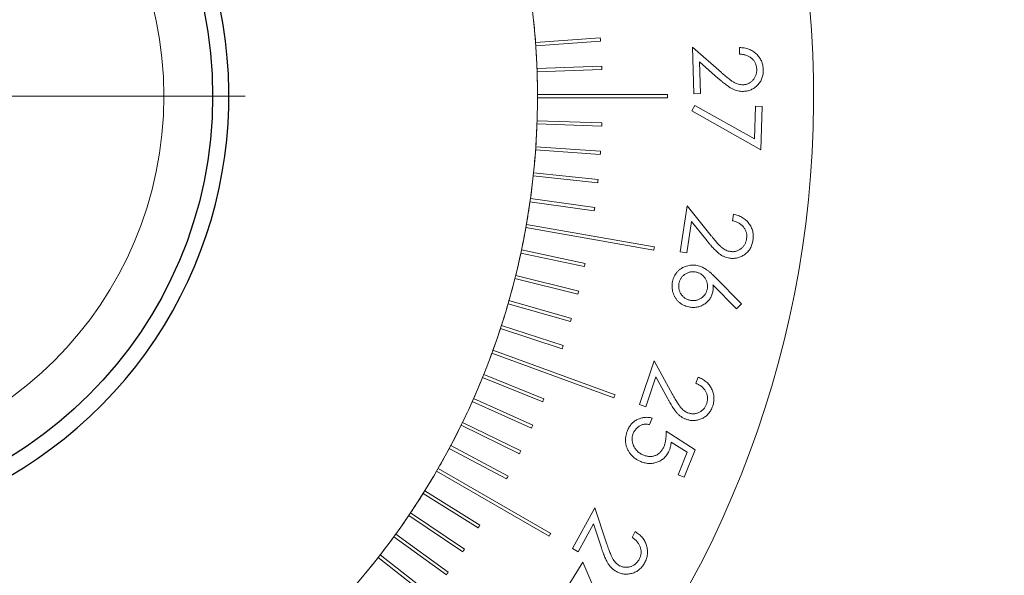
# Model space of a CAD drawing. Extents: x 284 to 594, y 35 to 155.
# Tile 11 of 17: x 534 to 564, y 93 to 110. Entities that reach past the tile are written whole.
import ezdxf

# ---------------------------------------------------------------- set-up
doc = ezdxf.new("R2010")
doc.units = 0
doc.header["$LTSCALE"] = 0.5
doc.header["$MEASUREMENT"] = 0
doc.layers.get('0').update_dxf_attribs({"linetype": 'CONTINUOUS'})
doc.layers.get('Defpoints').update_dxf_attribs({"linetype": 'CONTINUOUS'})
doc.layers.add('外形輪廓', color=7, linetype='CONTINUOUS')
doc.styles.add('STSL', font='romans.shx', dxfattribs={"bigfont": 'stsl.shx'})
doc.dimstyles.new('11', dxfattribs={"dimscale": 2.5, "dimtxt": 2, "dimasz": 1.5, "dimexe": 0.625, "dimexo": 0.625, "dimgap": 1, "dimtad": 0, "dimtih": 1, "dimtoh": 1, "dimdec": 1, "dimzin": 1, "dimdsep": 46, "dimtxsty": 'STSL', "dimcen": 0, "dimadec": 1, "dimazin": 0, "dimtfac": 1, "dimtdec": 1, "dimtofl": 0, "dimtmove": 0, "dimatfit": 3, "dimfxl": 0, "dimtolj": 1, "dimtzin": 0, "dimarcsym": 0})

# ---------------------------------------------------------------- blocks, each defined once
blk = doc.blocks.new('SW_CENTERMARKSYMBOL_0')
at = {"color": 0, "linetype": 'Continuous', "lineweight": 0}
for p, q in [((0, 5), (0, 14)), ((0, 0), (0, 2.5)), ((-5, 0), (-14, 0)), ((0, 0), (-2.5, 0)), ((0, 0), (0, -2.5)), ((0, 0), (2.5, 0)), ((5, 0), (14, 0)), ((0, -5), (0, -14))]:
    blk.add_line(p, q, dxfattribs=at)
blk = doc.blocks.new('*D26')
at = {"layer": 'Defpoints', "color": 0}
for p in [(553.31, 124.099), (499.66, 91.074)]:
    blk.add_point(p, dxfattribs=at)
at = {"layer": '外形輪廓', "color": 0, "lineweight": -2}
for p, q in [((559.697, 128.03), (556.503, 126.065)), ((563.447, 128.03), (559.697, 128.03))]:
    blk.add_line(p, q, dxfattribs=at)
at = {"layer": '外形輪廓', "color": 0}
blk.add_solid([(556.176, 126.597), (556.831, 125.532), (553.31, 124.099)], dxfattribs=at)
at = {"layer": '外形輪廓', "color": 0, "insert": (581.78, 128.03), "char_height": 5, "attachment_point": 5, "style": 'STSL'}
blk.add_mtext('\\A1;∅63.0\\P [∅2.48]', dxfattribs=at)
blk = doc.blocks.new('*D27')
at = {"layer": 'Defpoints', "color": 0}
for p in [(531.84, 119.979), (521.129, 95.194)]:
    blk.add_point(p, dxfattribs=at)
at = {"layer": '外形輪廓', "color": 0, "lineweight": -2}
for p, q in [((543.785, 147.62), (533.328, 123.421)), ((547.535, 147.62), (543.785, 147.62))]:
    blk.add_line(p, q, dxfattribs=at)
at = {"layer": '外形輪廓', "color": 0}
blk.add_solid([(532.754, 123.669), (533.901, 123.173), (531.84, 119.979)], dxfattribs=at)
at = {"layer": '外形輪廓', "color": 0, "insert": (573.13, 147.62), "char_height": 5, "attachment_point": 5, "style": 'STSL'}
blk.add_mtext('\\A1;For 1"Optics', dxfattribs=at)

msp = doc.modelspace()

# ---------------------------------------------------------------- linework, layer by layer
at = {"color": 7, "linetype": 'Continuous', "lineweight": 15}
for p, q in [((551.42, 109.38), (549.426, 109.241)), ((549.433, 109.141), (551.427, 109.28)), ((554.258, 109.093), (555.149, 108.313)), ((554.297, 107.663), (554.258, 109.093)), ((555.71, 108.881), (555.705, 109.083)), ((554.474, 108.64), (554.5, 107.668)), ((555.053, 108.132), (554.474, 108.64)), ((551.468, 108.509), (549.47, 108.439)), ((549.473, 108.339), (551.471, 108.409)), ((553.485, 107.636), (549.486, 107.636)), ((554.5, 107.668), (554.297, 107.663)), ((549.486, 107.536), (553.485, 107.536)), ((554.235, 107.133), (554.329, 107.303)), ((556.357, 105.938), (554.235, 107.133)), ((554.329, 107.303), (556.169, 106.271)), ((556.169, 106.271), (556.2, 107.28)), ((556.2, 107.28), (556.399, 107.274)), ((556.399, 107.274), (556.357, 105.938)), ((549.47, 106.734), (551.468, 106.664)), ((551.471, 106.764), (549.473, 106.833)), ((549.426, 105.932), (551.42, 105.792)), ((551.427, 105.892), (549.433, 106.032)), ((551.353, 105.023), (549.365, 105.232)), ((549.354, 105.132), (551.342, 104.923)), ((549.255, 104.336), (551.234, 104.057)), ((551.248, 104.156), (549.269, 104.435)), ((553.882, 102.8), (554.094, 104.216)), ((554.094, 104.216), (554.835, 103.291)), ((554.227, 103.733), (554.083, 102.77)), ((554.71, 103.13), (554.227, 103.733)), ((555.488, 103.753), (555.518, 103.953)), ((549.128, 103.543), (553.066, 102.848)), ((553.083, 102.947), (549.145, 103.641)), ((550.949, 102.437), (548.993, 102.853)), ((554.083, 102.77), (553.882, 102.8)), ((548.973, 102.755), (550.928, 102.34)), ((548.79, 101.973), (550.73, 101.49)), ((550.754, 101.587), (548.815, 102.07)), ((554.96, 102.014), (555.764, 101.192)), ((555.618, 101.045), (554.888, 101.779)), ((550.53, 100.743), (548.608, 101.294)), ((548.581, 101.198), (550.502, 100.647)), ((555.764, 101.192), (555.618, 101.045)), ((548.344, 100.431), (550.246, 99.813)), ((550.277, 99.908), (548.375, 100.526)), ((551.873, 98.399), (548.116, 99.766)), ((548.081, 99.672), (551.839, 98.305)), ((552.628, 98.093), (553.08, 99.443)), ((553.08, 99.443), (553.646, 98.409)), ((547.792, 98.924), (549.646, 98.175)), ((549.683, 98.267), (547.83, 99.016)), ((553.127, 98.946), (552.82, 98.028)), ((553.495, 98.273), (553.127, 98.946)), ((554.365, 98.749), (554.429, 98.939)), ((549.344, 97.463), (547.517, 98.277)), ((547.477, 98.185), (549.303, 97.372)), ((552.82, 98.028), (552.628, 98.093)), ((553.017, 97.68), (552.937, 97.48)), ((547.136, 97.458), (548.933, 96.582)), ((548.976, 96.672), (547.18, 97.548)), ((553.447, 97.275), (554.341, 96.706)), ((546.77, 96.744), (548.535, 95.805)), ((548.582, 95.894), (546.817, 96.832)), ((554.096, 96.631), (553.603, 96.941)), ((554.341, 96.706), (554.002, 95.862)), ((553.817, 95.936), (554.096, 96.631)), ((549.892, 94.13), (546.429, 96.129)), ((546.379, 96.042), (549.842, 94.043)), ((554.002, 95.862), (553.817, 95.936)), ((545.964, 95.355), (547.659, 94.296)), ((547.712, 94.381), (546.017, 95.44)), ((550.561, 93.662), (551.247, 94.92)), ((551.247, 94.92), (551.625, 93.796)), ((545.525, 94.683), (547.183, 93.565)), ((547.239, 93.648), (545.581, 94.766)), ((551.206, 94.419), (550.74, 93.565)), ((551.452, 93.688), (551.206, 94.419)), ((545.063, 94.026), (546.681, 92.851)), ((546.739, 92.932), (545.122, 94.107)), ((552.397, 94.005), (552.494, 94.183)), ((544.579, 93.386), (546.154, 92.155)), ((546.216, 92.234), (544.64, 93.465)), ((550.74, 93.565), (550.561, 93.662)), ((550.353, 92.387), (550.887, 93.244)), ((550.887, 93.244), (551.686, 91.359))]:
    msp.add_line(p, q, dxfattribs=at)
msp.add_circle((526.485, 107.586), 11.5, dxfattribs=at)
for radius, start, end in [(31.5, 280.2222, 259.7778), (23, 150.1246, 89.8754), (23.001, 4.1246, 5.8754), (23.001, 2.1246, 3.8754), (25, 3.8854, 4.1146), (23.001, 0.1246, 1.8754), (25, 1.8854, 2.1146), (27, 359.8939, 0.1061), (23.001, 358.1246, 359.8754), (23.001, 356.1246, 357.8754), (25, 357.8854, 358.1146), (23.001, 354.1246, 355.8754), (25, 355.8854, 356.1146), (23.001, 352.1246, 353.8754), (25, 353.8854, 354.1146), (23.001, 350.1246, 351.8754), (25, 351.8854, 352.1146), (23.001, 348.1246, 349.8754), (27, 349.8939, 350.1061), (23.001, 346.1246, 347.8754), (25, 347.8854, 348.1146), (23.001, 344.1246, 345.8754), (25, 345.8854, 346.1146), (23.001, 342.1246, 343.8754), (25, 343.8854, 344.1146), (23.001, 340.1246, 341.8754), (25, 341.8854, 342.1146), (23.001, 338.1246, 339.8754), (23.001, 336.1246, 337.8754), (25, 337.8854, 338.1146), (27, 339.8939, 340.1061), (23.001, 334.1246, 335.8754), (23.001, 332.1246, 333.8754), (25, 335.8854, 336.1146), (23.001, 330.1246, 331.8754), (25, 333.8854, 334.1146), (23.001, 328.1246, 329.8754), (25, 331.8854, 332.1146), (23.001, 326.1246, 327.8754), (23.001, 324.1246, 325.8754), (25, 327.8854, 328.1146), (23.001, 322.1246, 323.8754), (27, 329.8939, 330.1061), (23.001, 320.1246, 321.8754), (25, 325.8854, 326.1146), (25, 323.8854, 324.1146)]:
    msp.add_arc((526.485, 107.586), radius, start, end, dxfattribs=at)
for points, knots in [([(555.705, 109.083), (555.73, 109.082), (555.78, 109.081), (555.853, 109.072), (555.924, 109.057), (555.99, 109.036), (556.054, 109.008), (556.114, 108.974), (556.171, 108.935), (556.223, 108.89), (556.271, 108.84), (556.314, 108.787), (556.35, 108.73), (556.38, 108.67), (556.404, 108.608), (556.421, 108.542), (556.433, 108.473), (556.436, 108.426), (556.437, 108.402)], [0, 0, 0, 0, 0.06855, 0.134914, 0.198728, 0.26143, 0.323292, 0.384796, 0.446555, 0.50917, 0.571607, 0.632523, 0.692589, 0.752153, 0.812015, 0.873028, 0.935526, 1, 1, 1, 1]), ([(556.236, 108.407), (556.235, 108.424), (556.233, 108.456), (556.226, 108.503), (556.214, 108.548), (556.198, 108.591), (556.177, 108.632), (556.153, 108.67), (556.125, 108.707), (556.092, 108.74), (556.056, 108.771), (556.016, 108.798), (555.973, 108.821), (555.927, 108.841), (555.878, 108.857), (555.825, 108.869), (555.768, 108.877), (555.73, 108.88), (555.71, 108.881)], [0, 0, 0, 0, 0.06256, 0.123061, 0.182048, 0.239921, 0.297187, 0.354505, 0.412405, 0.471759, 0.531693, 0.592877, 0.654753, 0.717911, 0.784097, 0.852613, 0.924444, 1, 1, 1, 1]), ([(555.149, 108.313), (555.17, 108.294), (555.212, 108.257), (555.272, 108.206), (555.329, 108.159), (555.38, 108.118), (555.428, 108.082), (555.471, 108.052), (555.509, 108.026), (555.555, 107.999), (555.61, 107.973), (555.677, 107.953), (555.746, 107.939), (555.792, 107.939), (555.815, 107.939)], [0, 0, 0, 0, 0.1101267, 0.211557, 0.3046682, 0.3890632, 0.4651954, 0.5327992, 0.5918197, 0.6425276, 0.7345779, 0.8236332, 0.9116803, 1, 1, 1, 1]), ([(555.815, 107.939), (555.829, 107.94), (555.858, 107.942), (555.9, 107.949), (555.941, 107.96), (555.98, 107.976), (556.017, 107.996), (556.052, 108.02), (556.086, 108.048), (556.117, 108.079), (556.146, 108.114), (556.172, 108.15), (556.192, 108.189), (556.209, 108.229), (556.223, 108.271), (556.231, 108.315), (556.236, 108.36), (556.236, 108.391), (556.236, 108.407)], [0, 0, 0, 0, 0.062554, 0.1233755, 0.1831758, 0.2426564, 0.3022448, 0.3628701, 0.425201, 0.4894236, 0.5543135, 0.6174625, 0.6800428, 0.7418984, 0.8047126, 0.8676494, 0.932779, 1, 1, 1, 1]), ([(556.437, 108.402), (556.437, 108.378), (556.437, 108.332), (556.43, 108.264), (556.417, 108.199), (556.399, 108.137), (556.373, 108.079), (556.342, 108.025), (556.306, 107.973), (556.263, 107.926), (556.216, 107.883), (556.167, 107.844), (556.116, 107.812), (556.062, 107.785), (556.006, 107.764), (555.948, 107.748), (555.887, 107.738), (555.846, 107.735), (555.825, 107.734)], [0, 0, 0, 0, 0.070077, 0.13759, 0.202599, 0.265778, 0.327981, 0.38981, 0.452098, 0.515691, 0.578636, 0.64024, 0.69984, 0.758949, 0.818176, 0.87772, 0.938147, 1, 1, 1, 1]), ([(555.825, 107.734), (555.796, 107.734), (555.738, 107.735), (555.651, 107.749), (555.567, 107.774), (555.499, 107.803), (555.444, 107.834), (555.398, 107.862), (555.35, 107.895), (555.297, 107.933), (555.242, 107.976), (555.182, 108.023), (555.118, 108.076), (555.076, 108.113), (555.053, 108.132)], [0, 0, 0, 0, 0.098977, 0.196243, 0.29391, 0.392952, 0.446167, 0.505956, 0.571776, 0.64398, 0.723026, 0.808664, 0.900855, 1, 1, 1, 1]), ([(555.923, 103.193), (555.925, 103.21), (555.929, 103.242), (555.93, 103.29), (555.927, 103.336), (555.918, 103.381), (555.905, 103.425), (555.888, 103.467), (555.867, 103.507), (555.84, 103.546), (555.81, 103.583), (555.776, 103.617), (555.737, 103.647), (555.695, 103.674), (555.649, 103.699), (555.599, 103.72), (555.545, 103.739), (555.508, 103.748), (555.488, 103.753)], [0, 0, 0, 0, 0.06267, 0.123405, 0.182139, 0.240107, 0.297243, 0.354126, 0.412069, 0.471689, 0.531619, 0.5928, 0.654738, 0.718088, 0.783967, 0.852343, 0.924397, 1, 1, 1, 1]), ([(555.518, 103.953), (555.543, 103.947), (555.592, 103.937), (555.663, 103.916), (555.729, 103.888), (555.791, 103.856), (555.849, 103.817), (555.903, 103.774), (555.951, 103.725), (555.995, 103.671), (556.034, 103.614), (556.067, 103.553), (556.093, 103.491), (556.112, 103.427), (556.124, 103.361), (556.13, 103.293), (556.129, 103.223), (556.123, 103.176), (556.12, 103.152)], [0, 0, 0, 0, 0.068521, 0.134892, 0.198632, 0.261372, 0.323043, 0.384662, 0.446211, 0.50914, 0.57155, 0.632434, 0.692578, 0.752104, 0.812042, 0.873058, 0.9354, 1, 1, 1, 1]), ([(555.4, 102.602), (555.371, 102.607), (555.314, 102.618), (555.231, 102.647), (555.153, 102.686), (555.091, 102.728), (555.042, 102.767), (555.002, 102.803), (554.96, 102.844), (554.915, 102.89), (554.867, 102.942), (554.817, 102.999), (554.764, 103.063), (554.728, 103.107), (554.71, 103.13)], [0, 0, 0, 0, 0.099228, 0.196368, 0.294183, 0.392957, 0.446051, 0.505992, 0.571562, 0.644197, 0.723265, 0.808833, 0.901308, 1, 1, 1, 1]), ([(554.835, 103.291), (554.853, 103.269), (554.888, 103.225), (554.938, 103.164), (554.986, 103.108), (555.03, 103.058), (555.07, 103.015), (555.107, 102.977), (555.141, 102.945), (555.181, 102.911), (555.23, 102.875), (555.293, 102.843), (555.358, 102.818), (555.404, 102.81), (555.426, 102.806)], [0, 0, 0, 0, 0.110345, 0.211749, 0.30492, 0.389186, 0.465302, 0.532583, 0.591863, 0.642465, 0.734405, 0.823384, 0.91146, 1, 1, 1, 1]), ([(556.12, 103.152), (556.116, 103.129), (556.109, 103.083), (556.089, 103.017), (556.065, 102.956), (556.036, 102.899), (556.002, 102.846), (555.961, 102.797), (555.916, 102.753), (555.865, 102.713), (555.812, 102.679), (555.757, 102.65), (555.701, 102.627), (555.643, 102.61), (555.584, 102.599), (555.524, 102.593), (555.462, 102.594), (555.421, 102.599), (555.4, 102.602)], [0, 0, 0, 0, 0.070305, 0.137376, 0.20262, 0.265737, 0.327761, 0.389637, 0.452123, 0.515628, 0.578933, 0.639806, 0.699918, 0.75888, 0.818098, 0.877395, 0.938122, 1, 1, 1, 1]), ([(555.426, 102.806), (555.441, 102.804), (555.47, 102.801), (555.512, 102.8), (555.554, 102.804), (555.595, 102.813), (555.635, 102.826), (555.674, 102.843), (555.713, 102.865), (555.749, 102.891), (555.784, 102.92), (555.815, 102.952), (555.843, 102.986), (555.866, 103.022), (555.886, 103.062), (555.902, 103.103), (555.915, 103.147), (555.921, 103.178), (555.923, 103.193)], [0, 0, 0, 0, 0.062596, 0.123087, 0.182673, 0.242705, 0.301814, 0.362495, 0.425067, 0.489338, 0.554162, 0.617469, 0.679819, 0.741895, 0.804385, 0.867964, 0.932856, 1, 1, 1, 1]), ([(553.643, 101.88), (553.649, 101.907), (553.663, 101.962), (553.696, 102.04), (553.738, 102.113), (553.79, 102.179), (553.849, 102.238), (553.916, 102.289), (553.99, 102.33), (554.069, 102.36), (554.152, 102.38), (554.237, 102.39), (554.322, 102.389), (554.378, 102.379), (554.406, 102.374)], [0, 0, 0, 0, 0.084212, 0.166963, 0.24913, 0.332387, 0.41559, 0.497496, 0.579775, 0.664074, 0.748979, 0.83203, 0.915376, 1, 1, 1, 1]), ([(554.367, 102.173), (554.352, 102.175), (554.323, 102.181), (554.279, 102.184), (554.236, 102.182), (554.193, 102.177), (554.152, 102.166), (554.111, 102.152), (554.071, 102.133), (554.033, 102.11), (553.997, 102.084), (553.963, 102.055), (553.934, 102.024), (553.908, 101.99), (553.886, 101.954), (553.868, 101.915), (553.852, 101.873), (553.846, 101.844), (553.842, 101.83)], [0, 0, 0, 0, 0.064709, 0.1275141, 0.1890061, 0.2503534, 0.3111432, 0.3730999, 0.4356895, 0.500587, 0.5650841, 0.6280363, 0.6891449, 0.7499803, 0.8105994, 0.8726397, 0.935374, 1, 1, 1, 1]), ([(554.712, 101.648), (554.715, 101.663), (554.72, 101.692), (554.723, 101.736), (554.721, 101.779), (554.716, 101.821), (554.705, 101.863), (554.691, 101.903), (554.672, 101.943), (554.649, 101.982), (554.623, 102.018), (554.594, 102.051), (554.562, 102.08), (554.528, 102.106), (554.492, 102.129), (554.453, 102.147), (554.411, 102.162), (554.382, 102.169), (554.367, 102.173)], [0, 0, 0, 0, 0.0645569, 0.1272143, 0.1885617, 0.2497648, 0.3104117, 0.3716509, 0.4349022, 0.4991244, 0.5634698, 0.626274, 0.6876814, 0.7487399, 0.809735, 0.8716294, 0.9347874, 1, 1, 1, 1]), ([(554.406, 102.374), (554.427, 102.369), (554.47, 102.359), (554.534, 102.335), (554.598, 102.304), (554.652, 102.274), (554.695, 102.246), (554.729, 102.221), (554.765, 102.194), (554.802, 102.164), (554.839, 102.13), (554.878, 102.094), (554.919, 102.055), (554.946, 102.028), (554.96, 102.014)], [0, 0, 0, 0, 0.097385, 0.198996, 0.303928, 0.414665, 0.47359, 0.536068, 0.602839, 0.673842, 0.749087, 0.828284, 0.911921, 1, 1, 1, 1]), ([(554.144, 101.101), (554.115, 101.108), (554.058, 101.122), (553.979, 101.156), (553.904, 101.197), (553.838, 101.249), (553.779, 101.31), (553.729, 101.378), (553.688, 101.453), (553.657, 101.534), (553.637, 101.619), (553.627, 101.706), (553.628, 101.793), (553.638, 101.851), (553.643, 101.88)], [0, 0, 0, 0, 0.086346, 0.169529, 0.251361, 0.332989, 0.414282, 0.495327, 0.577076, 0.661553, 0.74649, 0.830364, 0.914535, 1, 1, 1, 1]), ([(553.842, 101.83), (553.84, 101.815), (553.834, 101.786), (553.832, 101.742), (553.833, 101.699), (553.839, 101.656), (553.848, 101.615), (553.863, 101.574), (553.882, 101.534), (553.904, 101.496), (553.931, 101.459), (553.96, 101.426), (553.991, 101.396), (554.025, 101.371), (554.061, 101.349), (554.1, 101.33), (554.142, 101.315), (554.171, 101.308), (554.185, 101.305)], [0, 0, 0, 0, 0.064659, 0.127415, 0.188838, 0.250219, 0.310819, 0.372727, 0.435268, 0.500115, 0.564562, 0.627466, 0.689386, 0.750174, 0.810746, 0.872739, 0.935424, 1, 1, 1, 1]), ([(554.882, 101.561), (554.878, 101.541), (554.868, 101.501), (554.848, 101.445), (554.822, 101.392), (554.791, 101.342), (554.755, 101.296), (554.714, 101.254), (554.669, 101.215), (554.618, 101.18), (554.564, 101.149), (554.508, 101.125), (554.451, 101.105), (554.392, 101.093), (554.332, 101.085), (554.271, 101.085), (554.208, 101.089), (554.166, 101.097), (554.144, 101.101)], [0, 0, 0, 0, 0.063654, 0.125504, 0.185951, 0.245671, 0.305519, 0.366155, 0.428212, 0.492035, 0.555893, 0.61856, 0.680806, 0.742152, 0.804709, 0.867703, 0.932619, 1, 1, 1, 1]), ([(554.185, 101.305), (554.2, 101.302), (554.23, 101.297), (554.274, 101.293), (554.317, 101.295), (554.36, 101.301), (554.402, 101.31), (554.442, 101.325), (554.482, 101.344), (554.521, 101.367), (554.557, 101.393), (554.59, 101.422), (554.62, 101.453), (554.646, 101.488), (554.668, 101.524), (554.686, 101.563), (554.701, 101.604), (554.708, 101.633), (554.712, 101.648)], [0, 0, 0, 0, 0.0650961, 0.1283444, 0.1896143, 0.2508422, 0.3118806, 0.3736347, 0.4360197, 0.500705, 0.5649911, 0.6281376, 0.6899036, 0.7509059, 0.8113268, 0.872905, 0.9354342, 1, 1, 1, 1]), ([(554.888, 101.779), (554.89, 101.76), (554.894, 101.722), (554.895, 101.666), (554.892, 101.612), (554.885, 101.578), (554.882, 101.561)], [0, 0, 0, 0, 0.267743, 0.522912, 0.767075, 1, 1, 1, 1]), ([(554.429, 98.939), (554.453, 98.93), (554.499, 98.912), (554.564, 98.878), (554.625, 98.84), (554.68, 98.797), (554.73, 98.75), (554.775, 98.699), (554.814, 98.642), (554.848, 98.582), (554.876, 98.518), (554.898, 98.454), (554.912, 98.389), (554.92, 98.323), (554.921, 98.256), (554.914, 98.188), (554.902, 98.12), (554.888, 98.075), (554.881, 98.052)], [0, 0, 0, 0, 0.068558, 0.134705, 0.198429, 0.261344, 0.32298, 0.384207, 0.446012, 0.508822, 0.571103, 0.632376, 0.692276, 0.751911, 0.811918, 0.872953, 0.935167, 1, 1, 1, 1]), ([(554.695, 98.126), (554.7, 98.142), (554.71, 98.172), (554.718, 98.219), (554.723, 98.265), (554.722, 98.311), (554.717, 98.355), (554.708, 98.4), (554.693, 98.443), (554.674, 98.486), (554.651, 98.527), (554.623, 98.566), (554.591, 98.602), (554.554, 98.637), (554.513, 98.668), (554.468, 98.698), (554.418, 98.725), (554.383, 98.741), (554.365, 98.749)], [0, 0, 0, 0, 0.062432, 0.122954, 0.18211, 0.239399, 0.296515, 0.353965, 0.412072, 0.471336, 0.531599, 0.592477, 0.654504, 0.717982, 0.78382, 0.852471, 0.924545, 1, 1, 1, 1]), ([(554.081, 97.637), (554.053, 97.647), (553.998, 97.667), (553.923, 97.711), (553.853, 97.762), (553.799, 97.813), (553.758, 97.861), (553.726, 97.903), (553.691, 97.95), (553.655, 98.003), (553.617, 98.062), (553.578, 98.127), (553.537, 98.198), (553.51, 98.247), (553.495, 98.273)], [0, 0, 0, 0, 0.0988985, 0.1965071, 0.2935591, 0.3926377, 0.4458426, 0.5054267, 0.5714039, 0.6440678, 0.7229762, 0.8085757, 0.9009064, 1, 1, 1, 1]), ([(553.646, 98.409), (553.66, 98.384), (553.686, 98.336), (553.725, 98.267), (553.762, 98.204), (553.796, 98.148), (553.828, 98.098), (553.858, 98.055), (553.885, 98.018), (553.919, 97.977), (553.961, 97.934), (554.017, 97.891), (554.077, 97.856), (554.12, 97.84), (554.142, 97.832)], [0, 0, 0, 0, 0.109691, 0.211412, 0.304244, 0.388874, 0.464402, 0.531943, 0.5914, 0.641988, 0.733449, 0.822916, 0.911289, 1, 1, 1, 1]), ([(554.881, 98.052), (554.873, 98.029), (554.857, 97.986), (554.827, 97.925), (554.793, 97.869), (554.754, 97.818), (554.712, 97.772), (554.664, 97.732), (554.612, 97.695), (554.556, 97.666), (554.497, 97.641), (554.438, 97.623), (554.379, 97.61), (554.32, 97.604), (554.26, 97.603), (554.2, 97.608), (554.14, 97.619), (554.101, 97.631), (554.081, 97.637)], [0, 0, 0, 0, 0.070258, 0.137327, 0.202347, 0.265453, 0.327743, 0.389609, 0.452005, 0.515515, 0.578573, 0.639991, 0.699893, 0.758787, 0.817768, 0.877379, 0.937854, 1, 1, 1, 1]), ([(554.142, 97.832), (554.156, 97.827), (554.183, 97.819), (554.225, 97.812), (554.266, 97.809), (554.308, 97.81), (554.349, 97.816), (554.391, 97.826), (554.432, 97.84), (554.472, 97.86), (554.511, 97.882), (554.547, 97.908), (554.58, 97.936), (554.61, 97.968), (554.636, 98.003), (554.659, 98.041), (554.679, 98.082), (554.69, 98.111), (554.695, 98.126)], [0, 0, 0, 0, 0.062547, 0.123016, 0.182746, 0.241745, 0.301243, 0.361992, 0.42448, 0.488937, 0.553485, 0.61709, 0.679142, 0.741512, 0.804009, 0.867297, 0.932826, 1, 1, 1, 1]), ([(552.257, 97.294), (552.265, 97.314), (552.281, 97.351), (552.311, 97.405), (552.344, 97.454), (552.38, 97.499), (552.421, 97.54), (552.464, 97.576), (552.512, 97.609), (552.563, 97.637), (552.616, 97.661), (552.67, 97.679), (552.726, 97.692), (552.782, 97.7), (552.84, 97.703), (552.898, 97.701), (552.958, 97.694), (552.997, 97.684), (553.017, 97.68)], [0, 0, 0, 0, 0.06711, 0.131791, 0.195116, 0.256952, 0.317495, 0.378282, 0.439853, 0.501895, 0.563944, 0.625114, 0.686098, 0.746512, 0.807751, 0.870308, 0.934252, 1, 1, 1, 1]), ([(552.937, 97.48), (552.917, 97.483), (552.879, 97.489), (552.824, 97.492), (552.772, 97.488), (552.723, 97.478), (552.677, 97.462), (552.633, 97.441), (552.591, 97.413), (552.551, 97.38), (552.515, 97.343), (552.482, 97.302), (552.455, 97.257), (552.441, 97.225), (552.434, 97.209)], [0, 0, 0, 0, 0.095552, 0.1841, 0.267337, 0.345801, 0.422192, 0.500097, 0.580679, 0.664315, 0.748999, 0.832311, 0.91598, 1, 1, 1, 1]), ([(552.667, 96.34), (552.652, 96.346), (552.62, 96.359), (552.575, 96.382), (552.533, 96.408), (552.492, 96.435), (552.453, 96.465), (552.417, 96.498), (552.383, 96.533), (552.35, 96.57), (552.321, 96.608), (552.295, 96.648), (552.271, 96.689), (552.251, 96.731), (552.234, 96.774), (552.22, 96.818), (552.208, 96.863), (552.201, 96.909), (552.196, 96.956), (552.195, 97.004), (552.197, 97.051), (552.203, 97.099), (552.211, 97.148), (552.223, 97.197), (552.238, 97.246), (552.25, 97.278), (552.257, 97.294)], [0, 0, 0, 0, 0.044022, 0.087325, 0.129776, 0.171978, 0.21377, 0.25579, 0.297746, 0.339797, 0.381878, 0.422868, 0.463142, 0.503192, 0.543074, 0.582445, 0.622174, 0.662389, 0.70263, 0.743414, 0.784224, 0.825629, 0.867761, 0.91076, 0.954625, 1, 1, 1, 1]), ([(552.434, 97.209), (552.428, 97.193), (552.416, 97.162), (552.405, 97.113), (552.399, 97.065), (552.398, 97.016), (552.402, 96.967), (552.411, 96.918), (552.427, 96.869), (552.446, 96.82), (552.471, 96.773), (552.499, 96.729), (552.532, 96.688), (552.569, 96.651), (552.61, 96.617), (552.655, 96.586), (552.704, 96.559), (552.738, 96.544), (552.756, 96.536)], [0, 0, 0, 0, 0.061009, 0.120799, 0.179482, 0.237672, 0.296585, 0.356341, 0.41769, 0.481567, 0.545937, 0.609075, 0.671485, 0.73464, 0.798417, 0.863393, 0.930561, 1, 1, 1, 1]), ([(553.384, 96.815), (553.389, 96.83), (553.401, 96.86), (553.415, 96.909), (553.426, 96.961), (553.435, 97.017), (553.442, 97.077), (553.445, 97.14), (553.448, 97.206), (553.447, 97.252), (553.447, 97.275)], [0, 0, 0, 0, 0.102164, 0.209839, 0.32409, 0.445356, 0.573201, 0.707784, 0.850297, 1, 1, 1, 1]), ([(552.756, 96.536), (552.772, 96.53), (552.804, 96.518), (552.853, 96.506), (552.9, 96.498), (552.947, 96.496), (552.993, 96.497), (553.039, 96.504), (553.083, 96.515), (553.127, 96.531), (553.169, 96.552), (553.208, 96.577), (553.245, 96.607), (553.279, 96.64), (553.309, 96.678), (553.337, 96.72), (553.362, 96.765), (553.376, 96.798), (553.384, 96.815)], [0, 0, 0, 0, 0.066966, 0.131487, 0.193796, 0.254221, 0.313499, 0.372841, 0.432307, 0.492525, 0.553114, 0.613061, 0.673538, 0.734431, 0.797222, 0.862028, 0.929048, 1, 1, 1, 1]), ([(553.603, 96.941), (553.601, 96.918), (553.596, 96.874), (553.583, 96.81), (553.569, 96.751), (553.555, 96.714), (553.548, 96.697)], [0, 0, 0, 0, 0.275081, 0.532548, 0.774524, 1, 1, 1, 1]), ([(553.548, 96.697), (553.539, 96.675), (553.521, 96.633), (553.487, 96.574), (553.449, 96.52), (553.407, 96.471), (553.36, 96.427), (553.309, 96.389), (553.253, 96.356), (553.194, 96.328), (553.132, 96.306), (553.068, 96.291), (553.003, 96.281), (552.938, 96.28), (552.871, 96.285), (552.804, 96.296), (552.735, 96.314), (552.69, 96.331), (552.667, 96.34)], [0, 0, 0, 0, 0.065912, 0.129545, 0.190943, 0.251337, 0.311044, 0.370744, 0.431426, 0.493388, 0.555448, 0.616457, 0.677528, 0.738842, 0.801085, 0.864815, 0.93114, 1, 1, 1, 1]), ([(552.614, 93.33), (552.622, 93.345), (552.637, 93.374), (552.653, 93.419), (552.666, 93.464), (552.674, 93.509), (552.677, 93.554), (552.675, 93.599), (552.668, 93.645), (552.657, 93.69), (552.641, 93.735), (552.621, 93.779), (552.595, 93.82), (552.565, 93.861), (552.53, 93.899), (552.49, 93.937), (552.446, 93.972), (552.414, 93.994), (552.397, 94.005)], [0, 0, 0, 0, 0.062936, 0.123288, 0.18246, 0.240211, 0.29727, 0.354247, 0.412358, 0.471504, 0.531987, 0.592538, 0.654258, 0.717962, 0.783757, 0.852529, 0.924754, 1, 1, 1, 1]), ([(552.494, 94.183), (552.516, 94.17), (552.559, 94.143), (552.618, 94.098), (552.671, 94.05), (552.718, 93.998), (552.759, 93.942), (552.794, 93.883), (552.823, 93.82), (552.846, 93.754), (552.862, 93.686), (552.872, 93.619), (552.875, 93.552), (552.872, 93.485), (552.86, 93.419), (552.842, 93.353), (552.817, 93.287), (552.796, 93.245), (552.785, 93.224)], [0, 0, 0, 0, 0.068496, 0.1349, 0.198886, 0.261542, 0.323237, 0.384543, 0.446574, 0.509284, 0.571844, 0.632496, 0.692575, 0.751934, 0.812011, 0.873115, 0.935272, 1, 1, 1, 1]), ([(551.92, 92.954), (551.894, 92.969), (551.844, 92.999), (551.777, 93.055), (551.716, 93.118), (551.672, 93.179), (551.639, 93.233), (551.615, 93.28), (551.589, 93.333), (551.562, 93.392), (551.536, 93.457), (551.508, 93.529), (551.48, 93.606), (551.462, 93.66), (551.452, 93.688)], [0, 0, 0, 0, 0.099224, 0.196396, 0.294149, 0.393034, 0.446302, 0.506003, 0.57206, 0.644344, 0.723365, 0.808916, 0.901023, 1, 1, 1, 1]), ([(551.625, 93.796), (551.634, 93.768), (551.652, 93.716), (551.678, 93.641), (551.704, 93.573), (551.728, 93.511), (551.751, 93.456), (551.773, 93.408), (551.793, 93.366), (551.819, 93.32), (551.854, 93.27), (551.901, 93.218), (551.954, 93.172), (551.994, 93.148), (552.014, 93.136)], [0, 0, 0, 0, 0.1100235, 0.2115251, 0.3043497, 0.3885218, 0.464573, 0.5322665, 0.5914607, 0.642256, 0.7338286, 0.823338, 0.9111205, 1, 1, 1, 1]), ([(552.785, 93.224), (552.773, 93.203), (552.75, 93.163), (552.71, 93.108), (552.666, 93.059), (552.619, 93.014), (552.568, 92.977), (552.514, 92.945), (552.456, 92.919), (552.395, 92.899), (552.333, 92.885), (552.271, 92.877), (552.21, 92.875), (552.15, 92.879), (552.091, 92.888), (552.033, 92.904), (551.975, 92.926), (551.938, 92.945), (551.92, 92.954)], [0, 0, 0, 0, 0.070285, 0.137171, 0.202177, 0.265631, 0.327651, 0.389457, 0.451918, 0.515393, 0.578526, 0.639807, 0.699783, 0.758989, 0.818028, 0.877494, 0.937967, 1, 1, 1, 1]), ([(552.014, 93.136), (552.027, 93.13), (552.052, 93.117), (552.093, 93.102), (552.134, 93.092), (552.175, 93.086), (552.217, 93.085), (552.259, 93.087), (552.303, 93.094), (552.346, 93.106), (552.389, 93.121), (552.429, 93.14), (552.467, 93.163), (552.502, 93.189), (552.534, 93.219), (552.564, 93.253), (552.591, 93.29), (552.606, 93.317), (552.614, 93.33)], [0, 0, 0, 0, 0.062468, 0.122908, 0.182889, 0.242146, 0.301428, 0.362001, 0.424524, 0.488906, 0.553943, 0.617502, 0.679615, 0.741772, 0.804246, 0.868066, 0.933013, 1, 1, 1, 1])]:
    msp.add_open_spline(points, degree=3, knots=knots, dxfattribs=at)
at = {"layer": '外形輪廓'}
msp.add_circle((526.485, 107.586), 13, dxfattribs=at)
msp.add_arc((526.485, 107.586), 13.5, 176.4644, 94.1571, dxfattribs=at)

# ---------------------------------------------------------------- block references
at = {"color": 7, "linetype": 'Continuous', "lineweight": 0}
msp.add_blockref('SW_CENTERMARKSYMBOL_0', (526.485, 107.586), dxfattribs=at)

# ---------------------------------------------------------------- dimensions: what is measured, and where the dimension line sits
at = {"layer": '外形輪廓'}
dim = msp.add_diameter_dim_2p(p1=(521.129, 95.194), p2=(531.84, 119.979), text='For 1"Optics', dimstyle='11', dxfattribs=at)
dim.commit()
dim.dimension.update_dxf_attribs({"geometry": '*D27', "text_midpoint": (573.13, 147.62), "dimtype": 163})
dim = msp.add_diameter_dim_2p(p1=(499.66, 91.074), p2=(553.31, 124.099), text='<>\\P[]', dimstyle='11', dxfattribs=at)
dim.commit()
dim.dimension.update_dxf_attribs({"geometry": '*D26', "text_midpoint": (581.78, 128.03)})

doc.saveas('drawing.dxf')
